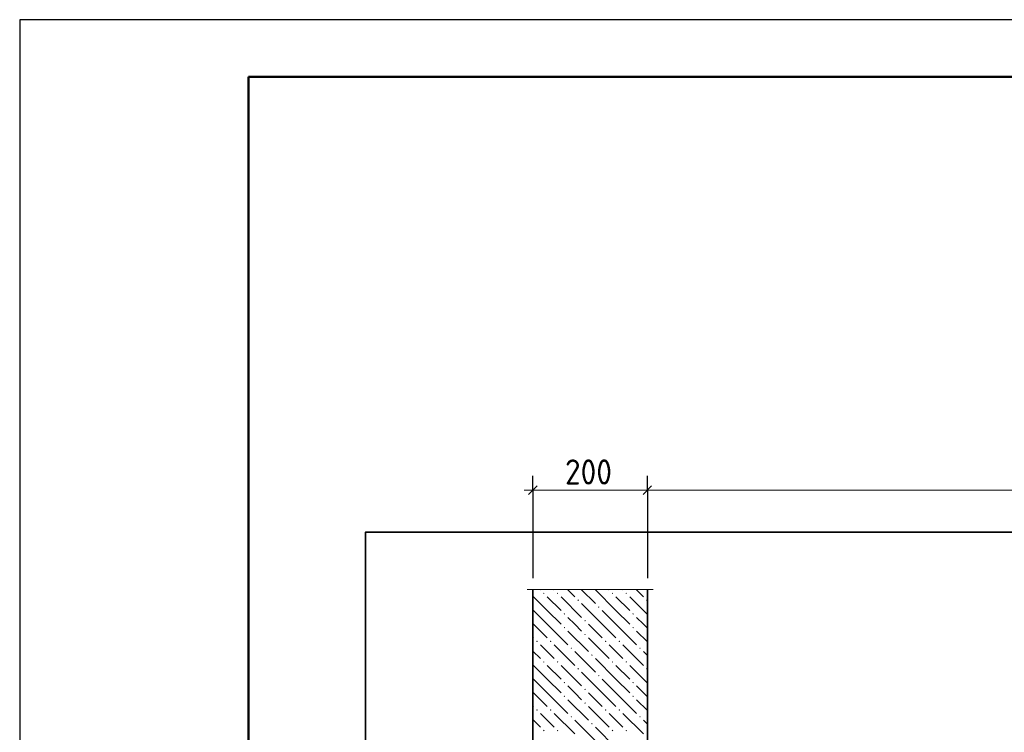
# Model space of a CAD drawing. Header units: millimetres. Extents: x 0 to 21000, y -5 to 14850.
# Tile 7 of 28: x 0 to 4302, y 11734 to 14850. Entities that reach past the tile are written whole.
import ezdxf

# ---------------------------------------------------------------- set-up
doc = ezdxf.new("R2010")
doc.units = ezdxf.units.MM
doc.layers.add('Standard', color=7, linetype='Continuous', lineweight=25)
doc.layers.add('Размерная линия_ общее', color=7, linetype='Continuous', lineweight=13)
doc.layers.add('ЖБ Стена верхний уровень', color=7, linetype='Continuous', lineweight=25, true_color=0x006e00)
doc.layers.add('Размерная выноска', color=7, linetype='Continuous')
doc.styles.add('ISOCPEUR', font='txt')

msp = doc.modelspace()

# ---------------------------------------------------------------- hatches: boundary and pattern name
at = {"layer": 'ЖБ Стена верхний уровень', "linetype": 'Continuous', "lineweight": 18, "transparency": 33554687}
for points in [[(2286.8, 12341.9), (2290, 12345.2), (2293.3, 12341.9), (2290, 12338.7)], [(2346.8, 12341.9), (2350, 12345.2), (2353.3, 12341.9), (2350, 12338.7)], [(2436.8, 12311.9), (2440, 12315.2), (2443.3, 12311.9), (2440, 12308.7)], [(2586.8, 12341.9), (2590, 12345.2), (2593.3, 12341.9), (2590, 12338.7)], [(2646.8, 12341.9), (2650, 12345.2), (2653.3, 12341.9), (2650, 12338.7)], [(2736.8, 12311.9), (2740, 12315.2), (2742.2, 12313), (2742.2, 12310.9), (2740, 12308.7)], [(2526.8, 12281.9), (2530, 12285.2), (2533.3, 12281.9), (2530, 12278.7)], [(2376.8, 12251.9), (2380, 12255.2), (2383.3, 12251.9), (2380, 12248.7)], [(2466.8, 12221.9), (2470, 12225.2), (2473.3, 12221.9), (2470, 12218.7)], [(2676.8, 12251.9), (2680, 12255.2), (2683.3, 12251.9), (2680, 12248.7)], [(2376.8, 12191.9), (2380, 12195.2), (2383.3, 12191.9), (2380, 12188.7)], [(2676.8, 12191.9), (2680, 12195.2), (2683.3, 12191.9), (2680, 12188.7)], [(2256.8, 12131.9), (2260, 12135.2), (2263.3, 12131.9), (2260, 12128.7)], [(2316.8, 12131.9), (2320, 12135.2), (2323.3, 12131.9), (2320, 12128.7)], [(2466.8, 12161.9), (2470, 12165.2), (2473.3, 12161.9), (2470, 12158.7)], [(2556.8, 12131.9), (2560, 12135.2), (2563.3, 12131.9), (2560, 12128.7)], [(2616.8, 12131.9), (2620, 12135.2), (2623.3, 12131.9), (2620, 12128.7)], [(2406.8, 12101.9), (2410, 12105.2), (2413.3, 12101.9), (2410, 12098.7)], [(2706.8, 12101.9), (2710, 12105.2), (2713.3, 12101.9), (2710, 12098.7)], [(2286.8, 12041.9), (2290, 12045.2), (2293.3, 12041.9), (2290, 12038.7)], [(2346.8, 12041.9), (2350, 12045.2), (2353.3, 12041.9), (2350, 12038.7)], [(2496.8, 12071.9), (2500, 12075.2), (2503.3, 12071.9), (2500, 12068.7)], [(2586.8, 12041.9), (2590, 12045.2), (2593.3, 12041.9), (2590, 12038.7)], [(2646.8, 12041.9), (2650, 12045.2), (2653.3, 12041.9), (2650, 12038.7)], [(2436.8, 12011.9), (2440, 12015.2), (2443.3, 12011.9), (2440, 12008.7)], [(2736.8, 12011.9), (2740, 12015.2), (2742.2, 12013), (2742.2, 12010.9), (2740, 12008.7)], [(2526.8, 11981.9), (2530, 11985.2), (2533.3, 11981.9), (2530, 11978.7)], [(2376.8, 11951.9), (2380, 11955.2), (2383.3, 11951.9), (2380, 11948.7)], [(2466.8, 11921.9), (2470, 11925.2), (2473.3, 11921.9), (2470, 11918.7)], [(2676.8, 11951.9), (2680, 11955.2), (2683.3, 11951.9), (2680, 11948.7)], [(2376.8, 11891.9), (2380, 11895.2), (2383.3, 11891.9), (2380, 11888.7)], [(2676.8, 11891.9), (2680, 11895.2), (2683.3, 11891.9), (2680, 11888.7)], [(2256.8, 11831.9), (2260, 11835.2), (2263.3, 11831.9), (2260, 11828.7)], [(2316.8, 11831.9), (2320, 11835.2), (2323.3, 11831.9), (2320, 11828.7)], [(2466.8, 11861.9), (2470, 11865.2), (2473.3, 11861.9), (2470, 11858.7)], [(2556.8, 11831.9), (2560, 11835.2), (2563.3, 11831.9), (2560, 11828.7)], [(2616.8, 11831.9), (2620, 11835.2), (2623.3, 11831.9), (2620, 11828.7)], [(2406.8, 11801.9), (2410, 11805.2), (2413.3, 11801.9), (2410, 11798.7)], [(2706.8, 11801.9), (2710, 11805.2), (2713.3, 11801.9), (2710, 11798.7)], [(2286.8, 11741.9), (2290, 11745.2), (2293.3, 11741.9), (2290, 11738.7)], [(2346.8, 11741.9), (2350, 11745.2), (2353.3, 11741.9), (2350, 11738.7)], [(2496.8, 11771.9), (2500, 11775.2), (2503.3, 11771.9), (2500, 11768.7)], [(2586.8, 11741.9), (2590, 11745.2), (2593.3, 11741.9), (2590, 11738.7)], [(2646.8, 11741.9), (2650, 11745.2), (2653.3, 11741.9), (2650, 11738.7)]]:
    msp.add_hatch(color=7, dxfattribs=at).paths.add_polyline_path(points, flags=16)

# ---------------------------------------------------------------- linework, layer by layer
at = {"layer": 'Standard', "color": 7, "linetype": 'Continuous', "lineweight": 25, "transparency": 33554687}
msp.add_line((1000, 14600), (1000, 529.1), dxfattribs=at)
msp.add_lwpolyline([(0, 0), (21000, 0), (21000, 14850), (0, 14850), (0, 0)], close=True, dxfattribs=at)
at = {"layer": 'Standard', "color": 7, "linetype": 'Continuous', "lineweight": 13, "transparency": 33554687}
msp.add_lwpolyline([(21000, 14850), (0, 14850), (0, 0), (21000, 0), (21000, 14850)], dxfattribs=at)
at = {"layer": 'Standard', "color": 7, "linetype": 'Continuous', "lineweight": 50, "transparency": 33554687}
msp.add_lwpolyline([(1000, 14600), (20750, 14600), (20750, 250), (1000, 250), (1000, 14600)], close=True, dxfattribs=at)
at = {"layer": 'Standard', "color": 254, "linetype": 'Continuous', "lineweight": 35, "true_color": 0xc4c4ff, "transparency": 33554687}
msp.add_lwpolyline([(1510.8, 7202.8), (19389.1, 7202.8), (19389.1, 12608.7), (1510.8, 12608.7), (1510.8, 7202.8)], dxfattribs=at)
at = {"layer": 'ЖБ Стена верхний уровень', "color": 7, "linetype": 'Continuous', "lineweight": 35, "transparency": 33554687}
for p, q in [((2242.2, 12358.7), (2242.2, 11577.8)), ((2742.2, 11577.8), (2742.2, 12358.7))]:
    msp.add_line(p, q, dxfattribs=at)
at = {"layer": 'ЖБ Стена верхний уровень', "color": 251, "linetype": 'Continuous', "lineweight": 18, "true_color": 0x575757, "transparency": 33554687}
for p, q in [((2273.3, 12358.7), (2275, 12356.9)), ((2335, 12356.9), (2333.3, 12358.7)), ((2393.3, 12358.7), (2425, 12326.9)), ((2453.3, 12358.7), (2515, 12296.9)), ((2605, 12266.9), (2515, 12356.9)), ((2573.3, 12358.7), (2575, 12356.9)), ((2635, 12356.9), (2633.3, 12358.7)), ((2693.3, 12358.7), (2725, 12326.9)), ((2305, 12266.9), (2242.2, 12329.7)), ((2305, 12326.9), (2365, 12266.9)), ((2365, 12326.9), (2455, 12236.9)), ((2605, 12326.9), (2665, 12266.9)), ((2665, 12326.9), (2742.2, 12249.7)), ((2245, 12266.9), (2305, 12206.9)), ((2305, 12266.9), (2365, 12206.9)), ((2545, 12206.9), (2455, 12296.9)), ((2545, 12266.9), (2605, 12206.9)), ((2605, 12266.9), (2665, 12206.9)), ((2425, 12206.9), (2395, 12236.9)), ((2725, 12206.9), (2695, 12236.9)), ((2245, 12206.9), (2242.2, 12209.7)), ((2245, 12206.9), (2305, 12146.9)), ((2305, 12206.9), (2395, 12116.9)), ((2395, 12176.9), (2485, 12086.9)), ((2455, 12176.9), (2425, 12206.9)), ((2485, 12206.9), (2545, 12146.9)), ((2545, 12206.9), (2605, 12146.9)), ((2605, 12206.9), (2695, 12116.9)), ((2695, 12176.9), (2742.2, 12129.7)), ((2742.2, 12189.7), (2725, 12206.9)), ((2242.2, 12149.7), (2245, 12146.9)), ((2485, 12146.9), (2575, 12056.9)), ((2242.2, 12089.7), (2275, 12056.9)), ((2305, 12086.9), (2275, 12116.9)), ((2335, 12116.9), (2425, 12026.9)), ((2605, 12086.9), (2575, 12116.9)), ((2635, 12116.9), (2725, 12026.9)), ((2335, 12056.9), (2305, 12086.9)), ((2425, 12086.9), (2515, 11996.9)), ((2605, 11966.9), (2515, 12056.9)), ((2635, 12056.9), (2605, 12086.9)), ((2725, 12086.9), (2742.2, 12069.7)), ((2305, 11966.9), (2242.2, 12029.7)), ((2305, 12026.9), (2365, 11966.9)), ((2365, 12026.9), (2455, 11936.9)), ((2605, 12026.9), (2665, 11966.9)), ((2665, 12026.9), (2742.2, 11949.7)), ((2245, 11966.9), (2305, 11906.9)), ((2305, 11966.9), (2365, 11906.9)), ((2545, 11906.9), (2455, 11996.9)), ((2545, 11966.9), (2605, 11906.9)), ((2605, 11966.9), (2665, 11906.9)), ((2425, 11906.9), (2395, 11936.9)), ((2725, 11906.9), (2695, 11936.9)), ((2245, 11906.9), (2242.2, 11909.7)), ((2245, 11906.9), (2305, 11846.9)), ((2305, 11906.9), (2395, 11816.9)), ((2395, 11876.9), (2485, 11786.9)), ((2455, 11876.9), (2425, 11906.9)), ((2485, 11906.9), (2545, 11846.9)), ((2545, 11906.9), (2605, 11846.9)), ((2605, 11906.9), (2695, 11816.9)), ((2695, 11876.9), (2742.2, 11829.7)), ((2742.2, 11889.7), (2725, 11906.9)), ((2242.2, 11849.7), (2245, 11846.9)), ((2485, 11846.9), (2575, 11756.9)), ((2242.2, 11789.7), (2275, 11756.9)), ((2305, 11786.9), (2275, 11816.9)), ((2335, 11816.9), (2425, 11726.9)), ((2605, 11786.9), (2575, 11816.9)), ((2635, 11816.9), (2725, 11726.9)), ((2335, 11756.9), (2305, 11786.9)), ((2425, 11786.9), (2515, 11696.9)), ((2605, 11666.9), (2515, 11756.9)), ((2635, 11756.9), (2605, 11786.9)), ((2725, 11786.9), (2742.2, 11769.7))]:
    msp.add_line(p, q, dxfattribs=at)
at = {"layer": 'Размерная выноска', "color": 7, "linetype": 'Continuous', "lineweight": 13, "transparency": 33554687}
msp.add_line((2767.2, 12358.7), (2217.2, 12358.7), dxfattribs=at)
at = {"layer": 'Размерная линия_ общее', "color": 253, "linetype": 'Continuous', "lineweight": -3, "true_color": 0xa0a0a0, "transparency": 33554687}
for p, q in [((2242.2, 12792.6), (2242.2, 12855.1)), ((2742.2, 12792.6), (2742.2, 12855.1)), ((2242.2, 12792.6), (2242.2, 12730.1)), ((2242.2, 12792.6), (2242.2, 12408.7)), ((2742.2, 12792.6), (2742.2, 12730.1)), ((2742.2, 12792.6), (2742.2, 12408.7))]:
    msp.add_line(p, q, dxfattribs=at)
at = {"layer": 'Размерная линия_ общее', "color": 7, "linetype": 'Continuous', "lineweight": 13, "transparency": 33554687}
for p, q in [((2242.2, 12792.6), (2204.7, 12792.6)), ((2242.2, 12792.6), (2742.2, 12792.6)), ((2742.2, 12792.6), (6616.8, 12792.6))]:
    msp.add_line(p, q, dxfattribs=at)
at = {"layer": 'Размерная линия_ общее', "color": 7, "linetype": 'Continuous', "lineweight": 25, "transparency": 33554687}
for p, q in [((2223.5, 12773.8), (2261, 12811.3)), ((2723.5, 12773.8), (2761, 12811.3))]:
    msp.add_line(p, q, dxfattribs=at)

# ---------------------------------------------------------------- texts
at = {"layer": 'Размерная линия_ общее', "color": 7, "linetype": 'Continuous', "lineweight": 25, "transparency": 33554687, "insert": (2382.2, 12817.6), "char_height": 110, "width": 280.998, "attachment_point": 7, "style": 'ISOCPEUR'}
msp.add_mtext('\\W0.91;200', dxfattribs=at)

doc.saveas('drawing.dxf')
